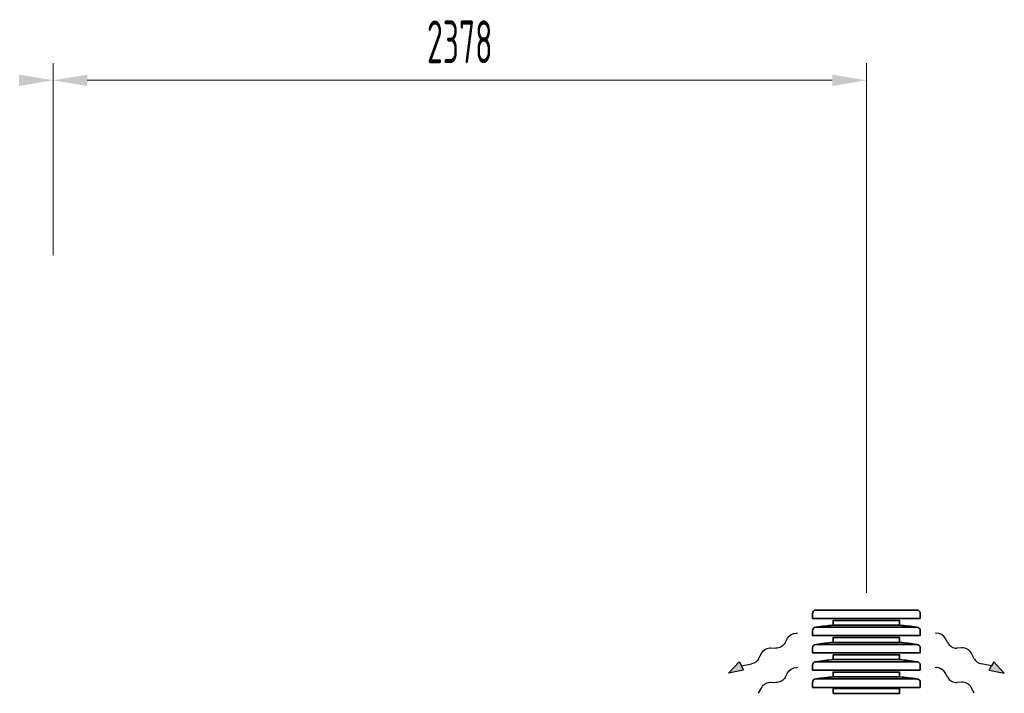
# Model space of a CAD drawing. Header units: millimetres. Extents: x -118717 to 8962, y 22910 to 145283.
# Tile 87 of 193: x -81761 to -78882, y 134417 to 136386. Entities that reach past the tile are written whole.
import ezdxf

# ---------------------------------------------------------------- set-up
doc = ezdxf.new("R2010")
doc.units = ezdxf.units.MM
doc.linetypes.add('phl_thick', pattern=[0])
doc.layers.add('VZT_30 DISTRIBUČNÍ PRVKY - OBRYS', color=1, linetype='Continuous', lineweight=35)
doc.layers.add('VZT_50 POPIS - OBECNE', color=7, linetype='Continuous', lineweight=13)
doc.styles.add('EVORA_125', font='isocp.shx', dxfattribs={"width": 0.6, "height": 125})

msp = doc.modelspace()

# ---------------------------------------------------------------- linework, layer by layer
at = {"layer": 'VZT_30 DISTRIBUČNÍ PRVKY - OBRYS', "linetype": 'phl_thick', "elevation": 0}
for points in [[(-79127.5, 134635.8), (-79127.5, 134650.2, 0.414214), (-79137.6, 134660.3), (-79432.7, 134660.3, 0.414214), (-79442.8, 134650.2), (-79442.8, 134635.8)], [(-79127.5, 134585.4), (-79127.5, 134599.8, 0.414214), (-79137.6, 134609.9), (-79432.7, 134609.9, 0.414214), (-79442.8, 134599.8), (-79442.8, 134585.4)], [(-79127.5, 134535), (-79127.5, 134549.4, 0.414214), (-79137.6, 134559.5), (-79432.7, 134559.5, 0.414214), (-79442.8, 134549.4), (-79442.8, 134535)], [(-79127.5, 134484.6), (-79127.5, 134499, 0.414214), (-79137.6, 134509.1), (-79432.7, 134509.1, 0.414214), (-79442.8, 134499), (-79442.8, 134484.6)], [(-79127.5, 134434.2), (-79127.5, 134448.6, 0.414214), (-79137.6, 134458.7), (-79432.7, 134458.7, 0.414214), (-79442.8, 134448.6), (-79442.8, 134434.2)]]:
    msp.add_lwpolyline(points, format="xyb", close=True, dxfattribs=at)
for points in [[(-79187.9, 134615.9), (-79187.9, 134630), (-79382.4, 134630), (-79382.4, 134615.9)], [(-79187.9, 134565.5), (-79187.9, 134579.6), (-79382.4, 134579.6), (-79382.4, 134565.5)], [(-79187.9, 134515.1), (-79187.9, 134529.2), (-79382.4, 134529.2), (-79382.4, 134515.1)], [(-79187.9, 134464.7), (-79187.9, 134478.8), (-79382.4, 134478.8), (-79382.4, 134464.7)], [(-79382.3, 134416.3), (-79382.3, 134430.4), (-79188, 134430.4), (-79188, 134416.3)]]:
    msp.add_lwpolyline(points, close=True, dxfattribs=at)
at = {"layer": 'VZT_30 DISTRIBUČNÍ PRVKY - OBRYS', "linetype": 'phl_thick'}
for centre, start, end in [((-79328.5, 133953.4), 94.6512, 99.003), ((-79241.8, 133953.4), 80.997, 85.3488), ((-79328.5, 133903), 94.6512, 99.003), ((-79241.8, 133903), 80.997, 85.3488), ((-79328.5, 133852.6), 94.6512, 99.003), ((-79241.8, 133852.6), 80.997, 85.3488), ((-79328.5, 133802.2), 94.6512, 99.003), ((-79241.8, 133802.2), 80.997, 85.3488)]:
    msp.add_arc(centre, 664.7, start, end, dxfattribs=at)
at = {"layer": 'VZT_50 POPIS - OBECNE', "linetype": 'phl_thick'}
for p, q in [((-81663.6, 135698), (-81663.6, 136259)), ((-81663.6, 135698), (-81663.6, 136259)), ((-79285.1, 134710.3), (-79285.1, 136259)), ((-79385.1, 136209), (-81563.6, 136209))]:
    msp.add_line(p, q, dxfattribs=at)
at = {"layer": 'VZT_50 POPIS - OBECNE'}
for p, q in [((-79489.7, 134592.9), (-79486.1, 134592.8)), ((-79080.6, 134592.9), (-79084.2, 134592.8)), ((-79489.7, 134492.1), (-79486.1, 134492)), ((-79080.6, 134492.1), (-79084.2, 134492))]:
    msp.add_line(p, q, dxfattribs=at)
at = {"layer": 'VZT_50 POPIS - OBECNE', "color": 0, "lineweight": -2}
for p, q in [((-79522.9, 134564.1), (-79515.7, 134577.7)), ((-79047.4, 134564.1), (-79054.6, 134577.7)), ((-79600.3, 134517.5), (-79591.2, 134534.8)), ((-79564.2, 134549.9), (-79549.9, 134549)), ((-79006.1, 134549.9), (-79020.4, 134549)), ((-78969.9, 134517.5), (-78979, 134534.8)), ((-79688.4, 134476), (-79657.7, 134509.2)), ((-79657.7, 134509.2), (-79650.9, 134497)), ((-79650.9, 134497), (-79621.2, 134502.9)), ((-78919.4, 134497), (-78949.1, 134502.9)), ((-78912.6, 134509.2), (-78919.4, 134497)), ((-78881.9, 134476), (-78912.6, 134509.2)), ((-79644.1, 134484.8), (-79688.4, 134476)), ((-79644.1, 134484.8), (-79650.9, 134497)), ((-79522.9, 134463.3), (-79515.7, 134476.9)), ((-79047.4, 134463.3), (-79054.6, 134476.9)), ((-78926.2, 134484.8), (-78919.4, 134497)), ((-78926.2, 134484.8), (-78881.9, 134476)), ((-79564.2, 134449.2), (-79549.9, 134448.2)), ((-79006.1, 134449.2), (-79020.4, 134448.2)), ((-79600.3, 134416.8), (-79591.2, 134434)), ((-78969.9, 134416.8), (-78979, 134434))]:
    msp.add_line(p, q, dxfattribs=at)
at = {"layer": 'VZT_50 POPIS - OBECNE', "color": 0, "lineweight": -2, "extrusion": (0, 0, -1)}
for centre, start_param, end_param in [((-79497.7, 134577.1), 0.766537, 2.320574), ((-79540.9, 134564.7), 3.908129, 5.516649), ((-79573.2, 134534.2), 0.766537, 2.375056), ((-79618.4, 134518.1), 3.908129, 5.191299), ((-79497.7, 134476.3), 0.766537, 2.320574), ((-79573.2, 134433.5), 0.766537, 2.375056), ((-79540.9, 134463.9), 3.908129, 5.516649)]:
    msp.add_ellipse(centre, major_axis=(-18.8, -10.5), ratio=0.625, start_param=start_param, end_param=end_param, dxfattribs=at)
at = {"layer": 'VZT_50 POPIS - OBECNE', "color": 0, "lineweight": -2}
for centre, start_param, end_param in [((-79072.6, 134577.1), 0.766537, 2.320574), ((-79029.4, 134564.7), 3.908129, 5.516649), ((-78997.1, 134534.2), 0.766537, 2.375056), ((-78951.9, 134518.1), 3.908129, 5.191299), ((-79072.6, 134476.3), 0.766537, 2.320574), ((-79029.4, 134463.9), 3.908129, 5.516649), ((-78997.1, 134433.5), 0.766537, 2.375056)]:
    msp.add_ellipse(centre, major_axis=(18.8, -10.5), ratio=0.625, start_param=start_param, end_param=end_param, dxfattribs=at)
at = {"layer": 'VZT_50 POPIS - OBECNE', "linetype": 'phl_thick'}
for points in [[(-81763.6, 136225.7), (-81763.6, 136192.3), (-81663.6, 136209)], [(-81563.6, 136225.7), (-81563.6, 136192.3), (-81663.6, 136209)], [(-79385.1, 136225.7), (-79385.1, 136192.3), (-79285.1, 136209)]]:
    msp.add_solid(points, dxfattribs=at)
at = {"layer": 'VZT_50 POPIS - OBECNE', "color": 0, "lineweight": -2}
for points in [[(-79644.1, 134484.8), (-79657.7, 134509.2), (-79688.4, 134476)], [(-78926.2, 134484.8), (-78912.6, 134509.2), (-78881.9, 134476)]]:
    msp.add_solid(points, dxfattribs=at)

# ---------------------------------------------------------------- texts
at = {"layer": 'VZT_50 POPIS - OBECNE', "linetype": 'phl_thick', "insert": (-80474.4, 136321.5), "char_height": 125, "attachment_point": 5, "style": 'EVORA_125'}
msp.add_mtext('\\A1;2378', dxfattribs=at)

doc.saveas('drawing.dxf')
